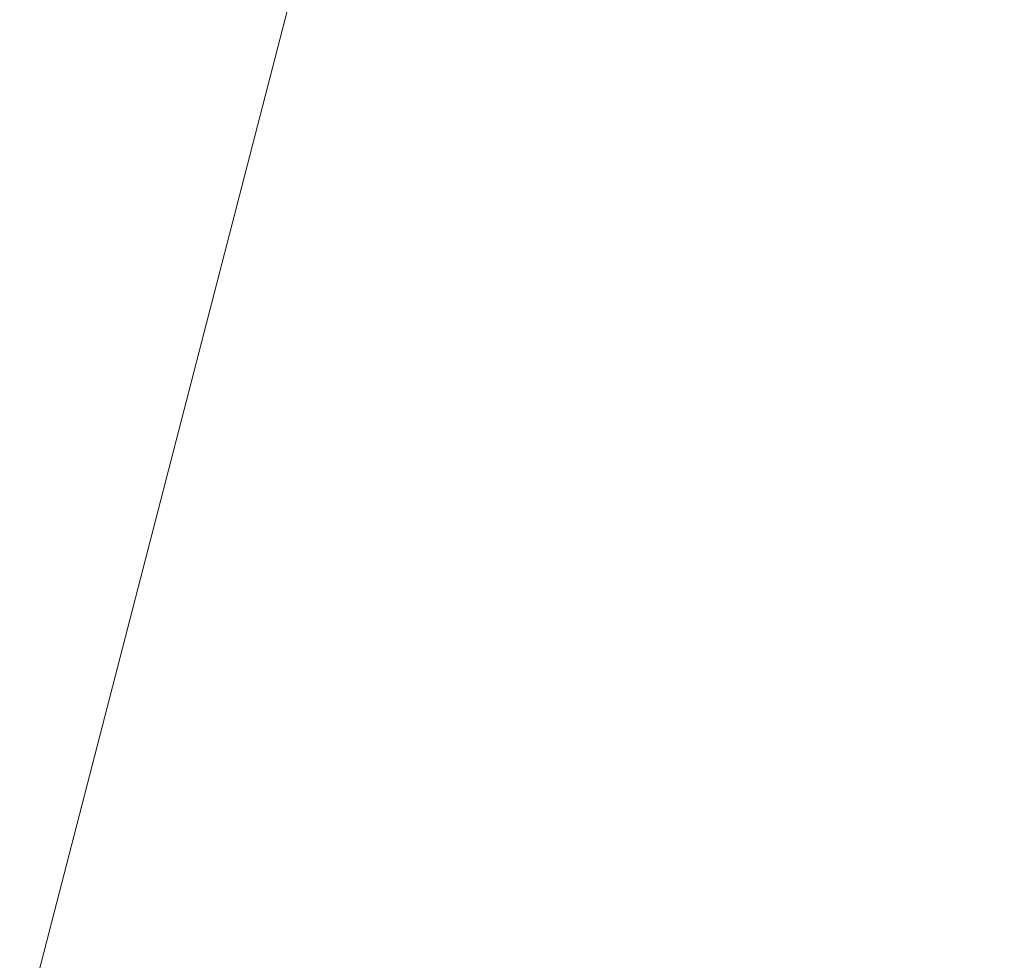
# Model space of a CAD drawing. Header units: millimetres. Extents: x -6861 to -4773, y 84 to 6892.
# Tile 75 of 108: x -6111.4612 to -6111.3647, y 6630.3617 to 6630.454. Entities that reach past the tile are written whole.
import ezdxf

# ---------------------------------------------------------------- set-up
doc = ezdxf.new("R2010")
doc.units = ezdxf.units.MM
doc.layers.add('E-LITE-EQPM', color=7, linetype='Continuous', lineweight=20)

# ---------------------------------------------------------------- blocks, each defined once
blk = doc.blocks.new('01 PODIUM EMPOTRADO CON MARCO 1_glb - PODIUM EMPOTRADO CON MARCO 3_dwg_NS-2254 ÍßÁ_1_5Ð_$$_É_îAÔO-V2-Planta_PDF')
at = {"lineweight": 9}
blk.add_line((-4.330127, -2.5), (-2.00439, -6.528295), dxfattribs=at)
blk = doc.blocks.new('01 PODIUM EMPOTRADO CON MARCO 1_glb - 01 PODIUM EMPOTRADO CON MARCO 1-665813-Planta_PDF')
at = {"extrusion": (0, 0, -1), "zscale": -0.9999999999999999, "rotation": 164.4887155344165}
blk.add_blockref('01 PODIUM EMPOTRADO CON MARCO 1_glb - PODIUM EMPOTRADO CON MARCO 3_dwg_NS-2254 ÍßÁ_1_5Ð_$$_É_îAÔO-V2-Planta_PDF', (3232.686478, 6625.241215), dxfattribs=at)
blk = doc.blocks.new('01 PODIUM EMPOTRADO CON MARCO 1_glb - 01 PODIUM EMPOTRADO CON MARCO 1-V3-Planta_PDF')
at = {"extrusion": (0, 0, -1), "zscale": -0.9999999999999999, "rotation": 164.4887155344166}
blk.add_blockref('01 PODIUM EMPOTRADO CON MARCO 1_glb - PODIUM EMPOTRADO CON MARCO 3_dwg_NS-2254 ÍßÁ_1_5Ð_$$_É_îAÔO-V2-Planta_PDF', (3232.686478, 6625.241215), dxfattribs=at)

msp = doc.modelspace()

# ---------------------------------------------------------------- block references
at = {"layer": 'E-LITE-EQPM'}
for name in ['01 PODIUM EMPOTRADO CON MARCO 1_glb - 01 PODIUM EMPOTRADO CON MARCO 1-665813-Planta_PDF', '01 PODIUM EMPOTRADO CON MARCO 1_glb - 01 PODIUM EMPOTRADO CON MARCO 1-V3-Planta_PDF']:
    msp.add_blockref(name, (-2874.931544, 0), dxfattribs=at)

doc.saveas('drawing.dxf')
